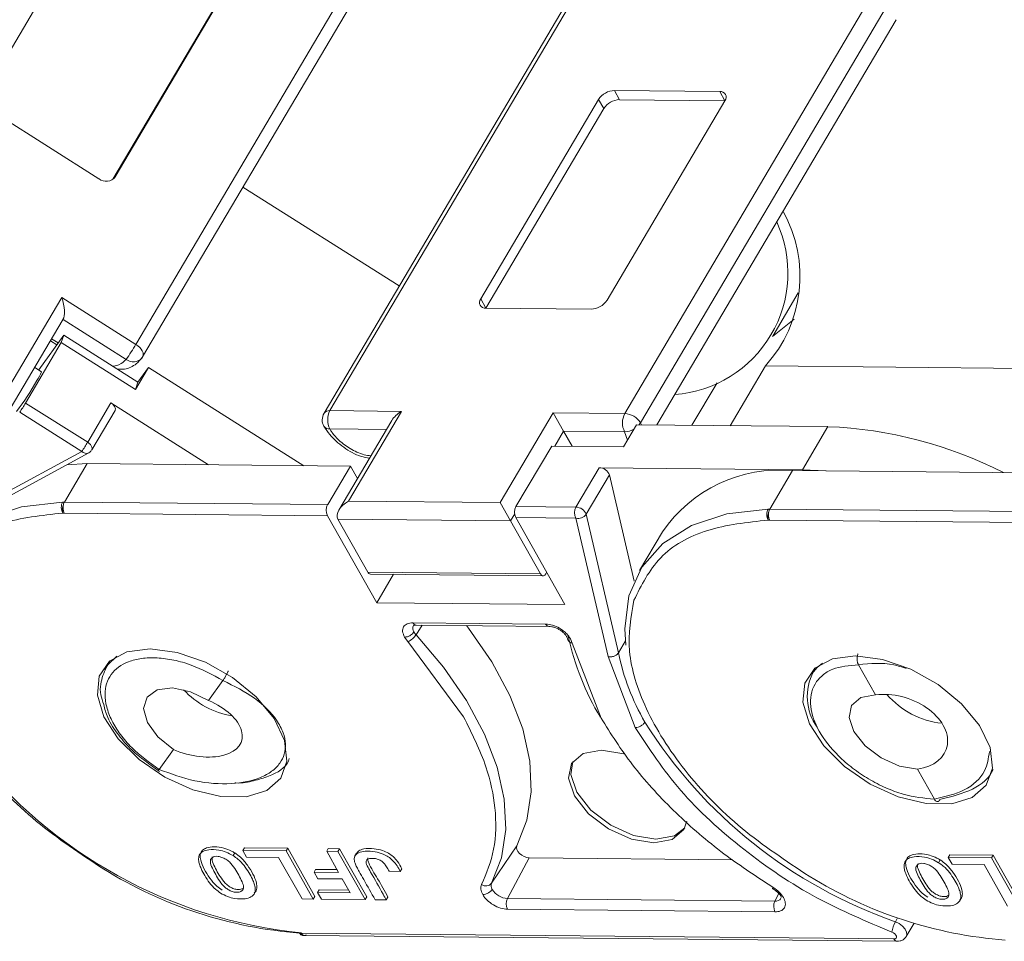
# Model space of a CAD drawing. Header units: millimetres. Extents: x 3292 to 3920, y -521 to -81.
# Tile 19 of 31: x 3614 to 3652, y -192 to -156. Entities that reach past the tile are written whole.
import ezdxf

# ---------------------------------------------------------------- set-up
doc = ezdxf.new("R2010")
doc.units = ezdxf.units.MM

msp = doc.modelspace()

# ---------------------------------------------------------------- linework, layer by layer
at = {"color": 7, "linetype": 'Continuous', "lineweight": 15}
for p, q in [((3628.539, -151.867), (3618.715, -168.496)), ((3616.817, -152.075), (3612.848, -158.794)), ((3618.976, -168.985), (3628.801, -152.356)), ((3617.826, -162.096), (3622.314, -154.5)), ((3617.914, -161.997), (3622.483, -154.265)), ((3635.834, -154.539), (3626.009, -171.168)), ((3626.239, -171.066), (3636.064, -154.437)), ((3647.494, -154.551), (3637.669, -171.18)), ((3648.102, -154.911), (3638.278, -171.54)), ((3638.91, -171.621), (3648.192, -155.912)), ((3641.349, -158.697), (3637.266, -158.656)), ((3637.266, -158.656), (3637.467, -159.012)), ((3641.349, -158.697), (3641.549, -159.052)), ((3636.651, -159.004), (3632.082, -166.736)), ((3636.851, -159.359), (3636.651, -159.004)), ((3636.981, -166.785), (3641.549, -159.052)), ((3641.549, -159.053), (3637.467, -159.012)), ((3613.062, -159.412), (3617.284, -162.082)), ((3636.851, -159.359), (3632.283, -167.092)), ((3617.914, -161.997), (3617.879, -162.046)), ((3622.865, -162.403), (3628.924, -166.234)), ((3615.844, -166.68), (3613.79, -170.156)), ((3618.715, -168.496), (3615.844, -166.68)), ((3632.082, -166.736), (3632.283, -167.092)), ((3643.407, -168.174), (3644.393, -166.505)), ((3632.283, -167.092), (3636.365, -167.132)), ((3613.844, -170.996), (3615.897, -167.521)), ((3615.89, -167.534), (3618.338, -169.082)), ((3644.237, -167.515), (3643.396, -168.192)), ((3614.948, -169.49), (3615.916, -168.146)), ((3615.703, -168.442), (3615.448, -168.281)), ((3615.823, -168.428), (3615.916, -168.146)), ((3615.916, -168.146), (3618.795, -169.966)), ((3614.438, -170.772), (3615.823, -168.428)), ((3615.402, -168.36), (3615.649, -168.516)), ((3615.823, -168.428), (3618.702, -170.249)), ((3618.968, -168.998), (3618.951, -169.023)), ((3615.053, -169.556), (3614.792, -169.391)), ((3618.702, -170.249), (3619.205, -169.397)), ((3618.795, -169.966), (3619.205, -169.397)), ((3619.205, -169.397), (3625.22, -173.2)), ((3643.122, -169.327), (3641.75, -171.649)), ((3643.122, -169.327), (3654.541, -169.44)), ((3618.702, -170.249), (3618.795, -169.966)), ((3640.274, -171.635), (3641.249, -169.984)), ((3616.845, -172.294), (3614.438, -170.772)), ((3617.747, -170.767), (3616.845, -172.294)), ((3621.536, -173.163), (3617.747, -170.767)), ((3616.617, -172.649), (3614.209, -171.127)), ((3617.004, -172.591), (3617.906, -171.064)), ((3629.015, -171.094), (3626.239, -171.066)), ((3626.961, -174.569), (3629.015, -171.094)), ((3634.893, -171.153), (3632.84, -174.628)), ((3637.669, -171.18), (3634.893, -171.153)), ((3635.294, -171.864), (3634.893, -171.153)), ((3626.232, -171.774), (3628.43, -171.795)), ((3628.638, -171.444), (3626.585, -174.919)), ((3637.619, -172.466), (3638.122, -171.613)), ((3638.122, -171.613), (3645.545, -171.687)), ((3638.278, -171.54), (3638.318, -171.615)), ((3645.545, -171.687), (3644.558, -173.357)), ((3634.954, -172.439), (3635.294, -171.864)), ((3635.623, -172.446), (3635.294, -171.864)), ((3635.294, -171.864), (3637.662, -171.887)), ((3637.662, -171.887), (3637.772, -172.207)), ((3633.45, -174.782), (3634.835, -172.438)), ((3634.835, -172.438), (3637.619, -172.466)), ((3612.211, -175.039), (3616.617, -172.649)), ((3612.47, -175.099), (3616.887, -172.703)), ((3615.943, -174.608), (3616.825, -173.116)), ((3616.82, -173.116), (3616.033, -173.166)), ((3627.031, -173.218), (3616.829, -173.116)), ((3627.031, -173.218), (3626.15, -174.709)), ((3627.031, -173.218), (3627.304, -173.702)), ((3636.679, -173.278), (3635.777, -174.805)), ((3644.558, -173.357), (3636.679, -173.278)), ((3636.17, -175.082), (3637.072, -173.556)), ((3637.072, -173.556), (3638.034, -177.673)), ((3643.294, -174.88), (3644.175, -173.388)), ((3654.382, -173.49), (3644.18, -173.388)), ((3644.558, -173.357), (3645.462, -173.401)), ((3615.872, -174.612), (3615.941, -174.608)), ((3626.15, -174.709), (3615.941, -174.608)), ((3632.84, -174.628), (3626.961, -174.569)), ((3633.241, -175.339), (3632.84, -174.628)), ((3635.777, -174.805), (3633.45, -174.782)), ((3615.939, -175.036), (3615.879, -175.036)), ((3626.146, -175.138), (3615.939, -175.036)), ((3628.051, -178.515), (3626.146, -175.138)), ((3633.241, -175.339), (3633.401, -175.068)), ((3633.446, -175.21), (3635.351, -178.587)), ((3635.773, -175.233), (3633.446, -175.21)), ((3637.424, -180.452), (3636.17, -175.082)), ((3643.223, -174.884), (3643.292, -174.88)), ((3653.5, -174.981), (3643.292, -174.88)), ((3626.546, -175.272), (3633.241, -175.339)), ((3627.705, -177.327), (3626.546, -175.272)), ((3633.241, -175.339), (3634.4, -177.393)), ((3637.026, -180.599), (3635.773, -175.233)), ((3643.29, -175.308), (3643.229, -175.308)), ((3653.496, -175.41), (3643.29, -175.308)), ((3639.128, -175.767), (3638.246, -177.261)), ((3634.4, -177.393), (3627.705, -177.327)), ((3627.806, -177.401), (3634.501, -177.468)), ((3628.703, -177.41), (3628.051, -178.515)), ((3635.351, -178.587), (3628.051, -178.515)), ((3629.458, -179.288), (3634.6, -179.339)), ((3629.476, -179.397), (3629.479, -179.392)), ((3629.809, -179.381), (3629.575, -179.753)), ((3629.581, -179.378), (3634.723, -179.429)), ((3629.257, -180.018), (3629.129, -179.846)), ((3631.418, -182.929), (3629.257, -180.018)), ((3635.566, -179.91), (3635.632, -180.082)), ((3635.632, -180.082), (3636.749, -182.982)), ((3637.424, -180.452), (3637.698, -179.988)), ((3617.718, -180.757), (3617.562, -181.021)), ((3638.076, -183.351), (3637.026, -180.599)), ((3647.392, -182.086), (3646.733, -180.918)), ((3617.514, -181.111), (3617.562, -181.021)), ((3645.069, -181.029), (3644.913, -181.293)), ((3621.535, -182.302), (3622.091, -181.53)), ((3619.613, -184.973), (3620.168, -184.201)), ((3649.672, -186.129), (3649.013, -184.961)), ((3622.925, -188.009), (3622.862, -188.116)), ((3622.862, -188.116), (3623.007, -188.372)), ((3624.54, -188.132), (3622.862, -188.116)), ((3622.925, -188.009), (3624.603, -188.026)), ((3624.54, -188.132), (3624.603, -188.026)), ((3625.593, -190.001), (3624.54, -188.132)), ((3624.603, -188.026), (3625.656, -189.894)), ((3626.112, -188.148), (3626.175, -188.041)), ((3626.546, -188.152), (3626.112, -188.148)), ((3626.112, -188.148), (3626.573, -188.964)), ((3626.175, -188.041), (3626.609, -188.046)), ((3626.546, -188.152), (3626.609, -188.046)), ((3627.6, -190.02), (3626.546, -188.152)), ((3626.609, -188.046), (3627.663, -189.914)), ((3632.501, -189.386), (3633.486, -187.939)), ((3622.549, -188.21), (3622.486, -188.316)), ((3623.007, -188.372), (3624.25, -188.385)), ((3624.25, -188.385), (3625.159, -189.996)), ((3627.272, -188.219), (3627.209, -188.326)), ((3633.967, -188.395), (3633.124, -189.977)), ((3641.862, -188.474), (3633.967, -188.395)), ((3649.899, -188.482), (3649.836, -188.588)), ((3650.275, -188.281), (3650.213, -188.388)), ((3650.213, -188.388), (3650.357, -188.644)), ((3651.89, -188.404), (3650.213, -188.388)), ((3650.275, -188.281), (3651.953, -188.298)), ((3651.89, -188.404), (3651.953, -188.298)), ((3652.944, -190.272), (3651.89, -188.404)), ((3651.953, -188.298), (3653.007, -190.166)), ((3625.684, -188.848), (3625.621, -188.955)), ((3625.766, -189.212), (3625.621, -188.955)), ((3626.573, -188.964), (3625.621, -188.955)), ((3625.684, -188.848), (3626.512, -188.857)), ((3628.529, -188.923), (3628.963, -188.927)), ((3628.963, -188.927), (3629.026, -188.821)), ((3650.357, -188.644), (3651.601, -188.657)), ((3651.601, -188.657), (3652.51, -190.268)), ((3626.717, -189.221), (3625.766, -189.212)), ((3627.021, -189.76), (3626.717, -189.221)), ((3623.303, -189.793), (3623.366, -189.686)), ((3625.762, -189.747), (3625.825, -189.641)), ((3625.825, -189.641), (3626.961, -189.652)), ((3625.159, -189.996), (3625.593, -190.001)), ((3625.593, -190.001), (3625.656, -189.894)), ((3625.907, -190.004), (3625.762, -189.747)), ((3625.762, -189.747), (3627.021, -189.76)), ((3625.907, -190.004), (3627.6, -190.02)), ((3627.6, -190.02), (3627.663, -189.914)), ((3627.99, -190.024), (3628.424, -190.029)), ((3628.424, -190.029), (3628.487, -189.922)), ((3643.49, -190.081), (3633.124, -189.977)), ((3643.49, -190.081), (3643.645, -189.788)), ((3650.654, -190.065), (3650.717, -189.958)), ((3643.492, -190.498), (3633.126, -190.395)), ((3648.247, -190.726), (3648.159, -190.876)), ((3648.582, -191.447), (3648.884, -190.937)), ((3625.124, -191.318), (3625.063, -191.317)), ((3648.104, -191.546), (3625.124, -191.318)), ((3625.247, -191.408), (3648.227, -191.636)), ((3648.603, -191.389), (3648.582, -191.447))]:
    msp.add_line(p, q, dxfattribs=at)
at = {"color": 7, "linetype": 'Continuous', "lineweight": 15, "flags": 128}
for points in [[(3618.715, -168.496), (3618.794, -168.552), (3618.863, -168.616), (3618.921, -168.684), (3618.964, -168.753), (3618.991, -168.822), (3619, -168.887), (3618.993, -168.947), (3618.976, -168.985)], [(3617.906, -171.064), (3617.915, -171.043), (3617.92, -171.001), (3617.911, -170.954), (3617.887, -170.904), (3617.851, -170.855), (3617.803, -170.808), (3617.747, -170.767)], [(3638.278, -171.54), (3638.229, -171.608), (3638.224, -171.614)], [(3616.845, -172.294), (3616.901, -172.335), (3616.949, -172.381), (3616.985, -172.431), (3617.009, -172.48), (3617.018, -172.527), (3617.013, -172.57), (3617.004, -172.59)], [(3610.365, -179.881), (3610.323, -179.256), (3610.479, -177.978), (3610.974, -176.861), (3611.792, -175.939), (3612.906, -175.244), (3614.281, -174.796), (3615.872, -174.612)], [(3637.716, -180.153), (3637.673, -179.528), (3637.83, -178.25), (3638.325, -177.132), (3639.142, -176.211), (3640.257, -175.516), (3641.631, -175.068), (3643.223, -174.884)], [(3634.4, -177.393), (3634.436, -177.44), (3634.478, -177.464), (3634.523, -177.465), (3634.566, -177.442), (3634.603, -177.397), (3634.631, -177.335), (3634.635, -177.319)], [(3633.486, -187.939), (3633.875, -186.94), (3634.043, -185.838), (3633.988, -184.651), (3633.711, -183.401), (3633.216, -182.111), (3632.513, -180.803), (3631.615, -179.5), (3631.535, -179.398)], [(3632.501, -189.386), (3632.887, -188.396), (3633.053, -187.302), (3632.999, -186.125), (3632.724, -184.885), (3632.233, -183.605), (3631.536, -182.308), (3630.645, -181.016), (3629.575, -179.753)], [(3619.269, -180.3), (3620.316, -180.438), (3621.414, -180.819), (3622.466, -181.41), (3623.378, -182.159), (3624.07, -182.998), (3624.479, -183.854), (3624.57, -184.649), (3624.334, -185.314), (3623.792, -185.79), (3622.993, -186.034), (3622.008, -186.024), (3620.923, -185.761), (3619.836, -185.27), (3618.843, -184.592), (3618.032, -183.789), (3617.475, -182.933), (3617.222, -182.098), (3617.296, -181.359), (3617.689, -180.782), (3618.367, -180.418), (3619.269, -180.3)], [(3617.562, -181.021), (3617.628, -180.92), (3617.979, -180.58)], [(3646.62, -180.572), (3647.666, -180.71), (3648.765, -181.091), (3649.816, -181.682), (3650.729, -182.431), (3651.42, -183.27), (3651.83, -184.125), (3651.92, -184.921), (3651.684, -185.586), (3651.143, -186.062), (3650.344, -186.306), (3649.358, -186.296), (3648.274, -186.033), (3647.186, -185.542), (3646.193, -184.864), (3645.382, -184.061), (3644.826, -183.204), (3644.573, -182.37), (3644.646, -181.631), (3645.039, -181.054), (3645.717, -180.69), (3646.62, -180.572)], [(3644.983, -181.186), (3645.129, -181.017), (3645.33, -180.852)], [(3620.168, -184.201), (3619.567, -183.716), (3619.162, -183.16), (3619.014, -182.618), (3619.146, -182.173), (3619.537, -181.891), (3620.129, -181.817), (3620.83, -181.962), (3621.535, -182.302)], [(3649.013, -184.961), (3648.32, -184.845), (3647.609, -184.528), (3646.988, -184.058), (3646.553, -183.507), (3646.368, -182.958), (3646.463, -182.496), (3646.822, -182.19), (3647.392, -182.086)], [(3638.795, -187.819), (3637.929, -187.674), (3637.04, -187.278), (3636.264, -186.691), (3635.72, -186.002), (3635.489, -185.316), (3635.607, -184.738), (3636.057, -184.355), (3636.769, -184.226), (3637.635, -184.371), (3637.679, -184.385)], [(3635.653, -184.668), (3635.573, -185.174), (3635.804, -185.86), (3636.348, -186.549), (3637.124, -187.136), (3638.013, -187.532), (3638.879, -187.677)], [(3640.07, -186.976), (3639.957, -187.307), (3639.507, -187.69), (3638.795, -187.819)], [(3638.879, -187.677), (3639.591, -187.548), (3639.995, -187.234)], [(3633.486, -187.939), (3633.471, -188.003), (3633.484, -188.076), (3633.526, -188.154), (3633.591, -188.23), (3633.676, -188.297), (3633.772, -188.349), (3633.872, -188.383), (3633.967, -188.395)], [(3643.425, -189.551), (3643.41, -189.575), (3643.399, -189.59), (3643.393, -189.596), (3643.393, -189.595)], [(3648.159, -190.876), (3648.307, -190.948), (3648.439, -191.047), (3648.539, -191.162), (3648.596, -191.28), (3648.604, -191.388), (3648.603, -191.389)], [(3648.027, -191.28), (3648.086, -191.308), (3648.139, -191.347), (3648.178, -191.393), (3648.201, -191.44), (3648.204, -191.483), (3648.187, -191.517), (3648.153, -191.539), (3648.104, -191.546)]]:
    msp.add_lwpolyline(points, dxfattribs=at)
at = {"color": 7, "linetype": 'Continuous', "lineweight": 15}
for centre, radius, start, end in [((3637.294, -159.424), 0.769, 92.0373, 146.8179), ((3641.381, -158.913), 0.218, 320.211, 98.6442), ((3637.494, -159.78), 0.769, 92.0373, 146.8179), ((3617.558, -161.731), 0.445, 232.0725, 323.2096), ((3639.306, -165.856), 5.158, 317.7133, 29.2632), ((3639.266, -165.728), 4.727, 274.1355, 24.7144), ((3632.25, -166.876), 0.218, 140.211, 278.6442), ((3636.337, -166.364), 0.769, 272.0373, 326.8179), ((3610.741, -163.786), 9.261, 325.12, 329.4334), ((3618.613, -168.725), 0.451, 232.3934, 318.655), ((3618.545, -168.731), 0.5, 324.2465, 329.4249), ((3613.926, -169.184), 1.187, 323.0771, 341.7431), ((3607.636, -165.955), 8.243, 321.4365, 331.4241), ((3609.604, -167.917), 5.614, 325.12, 329.4334), ((3626.439, -171.422), 0.5, 149.4249, 209.4276), ((3626.212, -171.316), 0.251, 83.81, 143.7347), ((3626.918, -171.427), 0.768, 152.0331, 206.8221), ((3638.348, -171.54), 0.768, 152.0331, 206.8221), ((3637.626, -171.947), 0.768, 32.0331, 86.8221), ((3626.204, -171.535), 0.24, 213.4737, 276.6896), ((3637.642, -171.154), 0.733, 271.5901, 301.3961), ((3644.91, -188.006), 16.331, 62.8879, 87.7746), ((3612.011, -169.439), 5.614, 325.12, 329.4334), ((3616.79, -172.485), 0.239, 223.5823, 294.0868), ((3636.666, -173.715), 0.437, 21.3105, 88.2063), ((3643.681, -178.884), 5.518, 84.9102, 145.6013), ((3616.362, -174.825), 0.473, 164.9284, 206.5629), ((3626.561, -174.927), 0.466, 152.0331, 206.8221), ((3633.861, -175), 0.466, 152.0331, 206.8221), ((3636.189, -175.023), 0.466, 152.0331, 206.8221), ((3635.764, -175.241), 0.437, 21.3105, 88.2063), ((3635.86, -174.863), 0.38, 256.8367, 324.7558), ((3643.713, -175.097), 0.473, 164.9284, 206.5629), ((3627.817, -177.28), 0.122, 202.656, 264.887), ((3629.682, -179.506), 0.234, 152.1267, 216.8181), ((3629.593, -179.233), 0.146, 202.383, 265.1601), ((3634.736, -179.283), 0.147, 202.4741, 264.2457), ((3628.999, -179.387), 0.682, 292.221, 327.543), ((3629.989, -179.362), 0.57, 209.8948, 223.2837), ((3635.67, -179.864), 0.221, 203.0502, 259.9946), ((3645.649, -177.604), 10.407, 192.2476, 210.969), ((3646.12, -178.676), 8.876, 191.5427, 210.202), ((3646.804, -182.148), 2.059, 152.1644, 215.3955), ((3622.961, -179.673), 3.261, 222.663, 260.8769), ((3650.277, -179.995), 3.202, 220.2871, 264.4174), ((3654.348, -173.146), 18.78, 212.1561, 250.7561), ((3626.979, -172.812), 18.589, 217.9463, 264.3011), ((3626.355, -174.469), 16.898, 238.2774, 265.6137), ((3653.706, -174.741), 16.898, 238.2774, 265.6137), ((3632.281, -189.2), 0.289, 235.8263, 319.7248), ((3632.734, -189.482), 0.251, 157.6361, 214.6524), ((3633.165, -189.225), 0.753, 212.033, 266.8221), ((3633.545, -190.184), 0.469, 153.8942, 206.6934), ((3643.911, -190.287), 0.469, 153.8942, 206.6934), ((3643.519, -189.845), 0.238, 262.8197, 327.5993), ((3649.013, -191.377), 0.99, 149.619, 174.3706), ((3625.262, -191.258), 0.15, 203.2684, 264.289), ((3648.243, -191.485), 0.152, 203.8077, 263.7242)]:
    msp.add_arc(centre, radius, start, end, dxfattribs=at)
for centre, major_axis, ratio, start_param, end_param in [((3615.674, -166.915), (0.159, -0.659), 0.336915, 0.281942, 1.852738), ((3629.215, -171.45), (-0.616, -0.347), 0.577382, 4.712389, 5.497706), ((3627.162, -174.925), (-0.616, -0.347), 0.577382, 4.712389, 6.283185), ((3648.202, -183.524), (1.936, -0.657), 0.673766, 5.357573, 8.499166), ((3620.852, -183.252), (1.961, -0.622), 0.54903, 4.534221, 7.675814)]:
    msp.add_ellipse(centre, major_axis=major_axis, ratio=ratio, start_param=start_param, end_param=end_param, dxfattribs=at)
for points, knots in [([(3618.338, -169.082), (3618.255, -169.159), (3618.128, -169.277), (3617.915, -169.337), (3617.819, -169.339), (3617.804, -169.339)], [0, 0, 0, 0, 0.6138423, 0.9397342, 1, 1, 1, 1]), ([(3617.996, -169.461), (3618.088, -169.464), (3618.364, -169.473), (3618.7, -169.305), (3618.881, -169.101), (3618.951, -169.023)], [0, 0, 0, 0, 0.235031, 0.705138, 1, 1, 1, 1]), ([(3626.004, -171.668), (3626.074, -171.777), (3626.268, -172.079), (3626.757, -172.503), (3627.32, -172.829), (3627.662, -172.893), (3627.77, -172.913)], [0, 0, 0, 0, 0.187855, 0.517251, 0.847779, 1, 1, 1, 1]), ([(3627.828, -172.815), (3627.741, -172.806), (3627.566, -172.786), (3627.285, -172.675), (3627.103, -172.583), (3627.012, -172.529), (3627, -172.522), (3626.827, -172.417), (3626.592, -172.235), (3626.415, -172.036), (3626.338, -171.938), (3626.29, -171.871), (3626.252, -171.807), (3626.232, -171.774)], [0, 0, 0, 0, 0.143531, 0.290073, 0.436873, 0.437509, 0.442594, 0.456793, 0.729045, 0.864377, 0.871149, 0.931871, 1, 1, 1, 1]), ([(3616.887, -172.702), (3616.888, -172.702), (3616.921, -172.69), (3616.965, -172.652), (3616.99, -172.605), (3616.999, -172.588)], [0, 0, 0, 0, 0.018209, 0.642849, 1, 1, 1, 1]), ([(3615.906, -174.702), (3615.898, -174.725), (3615.885, -174.765), (3615.872, -174.837), (3615.865, -174.909), (3615.867, -174.981), (3615.875, -175.018), (3615.879, -175.036)], [0, 0, 0, 0, 0.200957, 0.349358, 0.590717, 0.801155, 1, 1, 1, 1]), ([(3615.941, -174.608), (3615.934, -174.62), (3615.917, -174.648), (3615.91, -174.682), (3615.906, -174.702)], [0, 0, 0, 0, 0.4175448, 1, 1, 1, 1]), ([(3615.879, -175.036), (3615.062, -175.126), (3613.393, -175.311), (3611.541, -176.392), (3610.964, -177.559), (3610.675, -178.142)], [0, 0, 0, 0, 0.324045, 0.662023, 1, 1, 1, 1]), ([(3643.256, -174.974), (3643.249, -174.997), (3643.236, -175.037), (3643.223, -175.109), (3643.216, -175.181), (3643.217, -175.253), (3643.225, -175.29), (3643.229, -175.308)], [0, 0, 0, 0, 0.200957, 0.349358, 0.590717, 0.801155, 1, 1, 1, 1]), ([(3643.292, -174.88), (3643.284, -174.892), (3643.267, -174.92), (3643.26, -174.954), (3643.256, -174.974)], [0, 0, 0, 0, 0.417545, 1, 1, 1, 1]), ([(3643.229, -175.308), (3642.412, -175.398), (3640.743, -175.583), (3638.892, -176.664), (3638.314, -177.831), (3638.026, -178.414)], [0, 0, 0, 0, 0.3240454, 0.6620227, 1, 1, 1, 1]), ([(3610.675, -178.142), (3610.561, -178.783), (3610.332, -180.065), (3611.049, -182.374), (3612.54, -184.749), (3614.736, -187.033), (3616.572, -188.247), (3617.47, -188.842)], [0, 0, 0, 0, 0.196619, 0.393237, 0.598309, 0.803381, 1, 1, 1, 1]), ([(3638.026, -178.414), (3637.911, -179.055), (3637.683, -180.337), (3638.399, -182.646), (3639.89, -185.021), (3642.086, -187.305), (3643.922, -188.519), (3644.821, -189.114)], [0, 0, 0, 0, 0.196619, 0.393237, 0.598309, 0.803381, 1, 1, 1, 1]), ([(3629.129, -179.846), (3629.097, -179.772), (3629.033, -179.624), (3629.078, -179.439), (3629.218, -179.311), (3629.378, -179.296), (3629.458, -179.288)], [0, 0, 0, 0, 0.250177, 0.500521, 0.750628, 1, 1, 1, 1]), ([(3629.481, -179.393), (3629.48, -179.394), (3629.477, -179.396), (3629.513, -179.38), (3629.555, -179.379), (3629.581, -179.378)], [0, 0, 0, 0, 0.2063655, 0.51494, 1, 1, 1, 1]), ([(3634.6, -179.339), (3634.689, -179.349), (3634.864, -179.367), (3635.108, -179.477), (3635.289, -179.597), (3635.447, -179.735), (3635.521, -179.844), (3635.566, -179.91)], [0, 0, 0, 0, 0.249471, 0.485923, 0.631324, 0.776361, 1, 1, 1, 1]), ([(3629.129, -179.846), (3629.165, -179.843), (3629.24, -179.836), (3629.353, -179.783), (3629.443, -179.716), (3629.478, -179.669), (3629.495, -179.646)], [0, 0, 0, 0, 0.270897, 0.562244, 0.789076, 1, 1, 1, 1]), ([(3634.72, -179.429), (3634.76, -179.432), (3634.838, -179.437), (3634.963, -179.473), (3635.087, -179.527), (3635.202, -179.597), (3635.303, -179.68), (3635.383, -179.77), (3635.442, -179.862), (3635.458, -179.921), (3635.466, -179.95)], [0, 0, 0, 0, 0.127289, 0.253904, 0.379855, 0.505152, 0.629805, 0.753823, 0.877218, 1, 1, 1, 1]), ([(3637.424, -180.452), (3637.408, -180.473), (3637.375, -180.52), (3637.301, -180.566), (3637.228, -180.594), (3637.163, -180.607), (3637.093, -180.611), (3637.049, -180.603), (3637.026, -180.599)], [0, 0, 0, 0, 0.1972311, 0.4291582, 0.558746, 0.6970864, 0.8441733, 1, 1, 1, 1]), ([(3646.733, -180.918), (3646.72, -180.893), (3646.699, -180.851), (3646.681, -180.775), (3646.674, -180.71), (3646.675, -180.643), (3646.682, -180.579), (3646.695, -180.526), (3646.707, -180.498), (3646.711, -180.489)], [0, 0, 0, 0, 0.204049, 0.340626, 0.499474, 0.615725, 0.75984, 0.920238, 1, 1, 1, 1]), ([(3619.613, -184.973), (3619.239, -184.703), (3618.664, -184.288), (3618.098, -183.616), (3617.764, -183.081), (3617.562, -182.551), (3617.478, -181.916), (3617.684, -181.248), (3618.267, -180.82), (3618.927, -180.655), (3619.527, -180.632), (3620.182, -180.722), (3621.058, -180.963), (3621.684, -181.307), (3622.091, -181.53)], [0, 0, 0, 0, 0.120094, 0.184653, 0.250509, 0.316292, 0.380636, 0.5, 0.619364, 0.683708, 0.749491, 0.815347, 0.879906, 1, 1, 1, 1]), ([(3649.672, -186.129), (3649.275, -186.09), (3648.664, -186.031), (3647.783, -185.697), (3647.114, -185.355), (3646.491, -184.934), (3645.79, -184.324), (3645.14, -183.493), (3644.854, -182.665), (3644.872, -182.063), (3645.024, -181.649), (3645.312, -181.317), (3645.825, -180.997), (3646.375, -180.949), (3646.733, -180.918)], [0, 0, 0, 0, 0.120094, 0.184653, 0.250509, 0.316292, 0.380636, 0.5, 0.619364, 0.683708, 0.749491, 0.815347, 0.879906, 1, 1, 1, 1]), ([(3646.733, -180.918), (3647.186, -180.869), (3647.792, -180.803), (3648.418, -181.006), (3648.576, -181.058)], [0, 0, 0, 0, 0.747581, 1, 1, 1, 1]), ([(3617.564, -181.018), (3617.476, -181.228), (3617.337, -181.559), (3617.324, -182.06), (3617.422, -182.331), (3617.467, -182.456)], [0, 0, 0, 0, 0.48088, 0.760797, 1, 1, 1, 1]), ([(3622.091, -181.53), (3622.103, -181.513), (3622.122, -181.483), (3622.158, -181.422), (3622.189, -181.368), (3622.221, -181.309), (3622.251, -181.249), (3622.276, -181.197), (3622.289, -181.168), (3622.293, -181.158)], [0, 0, 0, 0, 0.204049, 0.340626, 0.499474, 0.615725, 0.75984, 0.920238, 1, 1, 1, 1]), ([(3622.091, -181.53), (3622.521, -181.744), (3623.382, -182.172), (3624.119, -182.93), (3624.441, -183.54), (3624.565, -184.124), (3624.413, -184.647), (3624, -185.056), (3623.423, -185.377), (3622.435, -185.579), (3621.006, -185.483), (3620.074, -185.142), (3619.613, -184.973)], [0, 0, 0, 0, 0.125188, 0.250856, 0.319613, 0.380838, 0.50002, 0.563142, 0.625674, 0.747351, 0.875025, 1, 1, 1, 1]), ([(3617.467, -182.456), (3617.508, -182.625), (3617.604, -183.023), (3618.009, -183.623), (3618.645, -184.358), (3619.251, -184.783), (3619.632, -185.051)], [0, 0, 0, 0, 0.180539, 0.426463, 0.639295, 1, 1, 1, 1]), ([(3632.119, -189.439), (3632.304, -188.995), (3632.679, -188.093), (3632.695, -186.527), (3632.344, -184.793), (3631.743, -183.583), (3631.418, -182.929)], [0, 0, 0, 0, 0.244254, 0.496621, 0.728157, 1, 1, 1, 1]), ([(3636.749, -182.982), (3637.13, -183.591), (3637.894, -184.808), (3639.497, -186.559), (3641.338, -188.182), (3642.733, -189.097), (3643.425, -189.551)], [0, 0, 0, 0, 0.252852, 0.506156, 0.754853, 1, 1, 1, 1]), ([(3638.076, -183.351), (3638.113, -183.348), (3638.191, -183.341), (3638.308, -183.284), (3638.399, -183.213), (3638.433, -183.164), (3638.449, -183.141)], [0, 0, 0, 0, 0.270259, 0.562427, 0.789735, 1, 1, 1, 1]), ([(3648.027, -191.28), (3647.045, -190.868), (3645.026, -190.022), (3642.19, -188.105), (3639.7, -185.828), (3638.615, -184.173), (3638.076, -183.351)], [0, 0, 0, 0, 0.2378547, 0.4889112, 0.7463429, 1, 1, 1, 1]), ([(3651.807, -184.281), (3651.768, -184.541), (3651.678, -185.139), (3650.909, -185.837), (3650.081, -186.032), (3649.672, -186.129)], [0, 0, 0, 0, 0.279487, 0.643591, 1, 1, 1, 1]), ([(3624.657, -184.544), (3624.648, -184.581), (3624.569, -184.893), (3624.036, -185.196), (3623.287, -185.418), (3622.837, -185.519), (3622.565, -185.495), (3622.551, -185.493)], [0, 0, 0, 0, 0.059499, 0.508415, 0.744016, 0.986634, 1, 1, 1, 1]), ([(3619.569, -185.002), (3619.569, -185.005), (3619.569, -185.016), (3619.581, -185.013), (3619.602, -184.986), (3619.613, -184.973)], [0, 0, 0, 0, 0.196199, 0.592164, 1, 1, 1, 1]), ([(3651.953, -184.971), (3651.952, -184.974), (3651.819, -185.3), (3651.207, -185.814), (3650.35, -186.023), (3649.922, -186.128)], [0, 0, 0, 0, 0.004958, 0.502783, 1, 1, 1, 1]), ([(3649.894, -186.131), (3649.887, -186.144), (3649.87, -186.174), (3649.838, -186.206), (3649.802, -186.22), (3649.762, -186.218), (3649.716, -186.195), (3649.687, -186.151), (3649.672, -186.129)], [0, 0, 0, 0, 0.1177988, 0.2924062, 0.4522723, 0.5724292, 0.7830569, 1, 1, 1, 1]), ([(3622.486, -188.316), (3622.395, -188.266), (3622.214, -188.167), (3621.879, -188.083), (3621.564, -188.072), (3621.297, -188.143), (3621.158, -188.285), (3621.135, -188.467), (3621.175, -188.647), (3621.254, -188.851), (3621.382, -189.094), (3621.562, -189.364), (3621.766, -189.601), (3621.933, -189.719), (3621.998, -189.766)], [0, 0, 0, 0, 0.077726, 0.155352, 0.276594, 0.36227, 0.448522, 0.525591, 0.586453, 0.64883, 0.745829, 0.844558, 0.939133, 1, 1, 1, 1]), ([(3622.061, -189.659), (3621.988, -189.606), (3621.793, -189.466), (3621.474, -189.062), (3621.239, -188.638), (3621.193, -188.272), (3621.277, -188.103), (3621.468, -187.994), (3621.758, -187.964), (3622.092, -188.002), (3622.37, -188.105), (3622.506, -188.184), (3622.549, -188.21)], [0, 0, 0, 0, 0.068925, 0.181835, 0.429589, 0.512717, 0.596699, 0.671038, 0.773392, 0.880953, 0.962175, 1, 1, 1, 1]), ([(3628.963, -188.927), (3628.925, -188.855), (3628.847, -188.711), (3628.695, -188.514), (3628.502, -188.356), (3628.268, -188.239), (3627.953, -188.146), (3627.623, -188.132), (3627.36, -188.186), (3627.217, -188.289), (3627.165, -188.43), (3627.197, -188.595), (3627.278, -188.766), (3627.402, -188.979), (3627.636, -189.399), (3627.843, -189.765), (3627.99, -190.024)], [0, 0, 0, 0, 0.060966, 0.122555, 0.166943, 0.211374, 0.27887, 0.373201, 0.446631, 0.499185, 0.54401, 0.599254, 0.643956, 0.689261, 0.779896, 1, 1, 1, 1]), ([(3627.279, -188.224), (3627.3, -188.192), (3627.357, -188.108), (3627.589, -188.035), (3627.909, -188.026), (3628.247, -188.101), (3628.503, -188.212), (3628.711, -188.361), (3628.891, -188.569), (3628.977, -188.728), (3629.026, -188.821)], [0, 0, 0, 0, 0.078606, 0.206939, 0.406175, 0.546878, 0.649142, 0.736313, 0.84596, 1, 1, 1, 1]), ([(3621.612, -188.47), (3621.607, -188.495), (3621.59, -188.592), (3621.711, -188.882), (3621.897, -189.213), (3622.116, -189.512), (3622.303, -189.642), (3622.453, -189.712), (3622.601, -189.742), (3622.732, -189.733), (3622.826, -189.688), (3622.858, -189.636), (3622.873, -189.612)], [0, 0, 0, 0, 0.049968, 0.193018, 0.475404, 0.617015, 0.680621, 0.743737, 0.81298, 0.874323, 0.941059, 1, 1, 1, 1]), ([(3622.873, -189.612), (3622.879, -189.589), (3622.9, -189.506), (3622.796, -189.227), (3622.613, -188.9), (3622.393, -188.596), (3622.206, -188.453), (3622.054, -188.378), (3621.906, -188.338), (3621.774, -188.337), (3621.663, -188.378), (3621.63, -188.438), (3621.612, -188.47)], [0, 0, 0, 0, 0.047136, 0.170596, 0.457333, 0.600622, 0.668644, 0.736207, 0.798456, 0.860666, 0.924302, 1, 1, 1, 1]), ([(3621.674, -188.364), (3621.67, -188.389), (3621.653, -188.485), (3621.774, -188.775), (3621.96, -189.107), (3622.179, -189.405), (3622.366, -189.536), (3622.516, -189.605), (3622.663, -189.635), (3622.787, -189.63), (3622.837, -189.599), (3622.86, -189.585)], [0, 0, 0, 0, 0.054028, 0.208702, 0.514034, 0.667152, 0.735927, 0.804172, 0.879041, 0.945368, 1, 1, 1, 1]), ([(3621.998, -189.766), (3622.088, -189.815), (3622.268, -189.914), (3622.604, -189.995), (3622.922, -190.004), (3623.193, -189.928), (3623.335, -189.782), (3623.353, -189.593), (3623.308, -189.408), (3623.225, -189.204), (3623.096, -188.967), (3622.916, -188.702), (3622.712, -188.474), (3622.548, -188.36), (3622.486, -188.316)], [0, 0, 0, 0, 0.077118, 0.154064, 0.277592, 0.365915, 0.454804, 0.533143, 0.595307, 0.659002, 0.75277, 0.848192, 0.942337, 1, 1, 1, 1]), ([(3622.549, -188.21), (3622.625, -188.264), (3622.823, -188.405), (3623.141, -188.806), (3623.379, -189.229), (3623.419, -189.584), (3623.371, -189.721), (3623.303, -189.759), (3623.295, -189.763)], [0, 0, 0, 0, 0.117457, 0.305676, 0.706483, 0.844452, 0.983916, 1, 1, 1, 1]), ([(3628.424, -190.029), (3628.384, -189.957), (3628.18, -189.598), (3627.942, -189.159), (3627.7, -188.755), (3627.642, -188.612), (3627.634, -188.53), (3627.668, -188.471), (3627.752, -188.428), (3627.88, -188.416), (3628.036, -188.43), (3628.135, -188.473), (3628.185, -188.495)], [0, 0, 0, 0, 0.10516, 0.525798, 0.642954, 0.69438, 0.736747, 0.770674, 0.814759, 0.886948, 0.943322, 1, 1, 1, 1]), ([(3627.711, -188.405), (3627.71, -188.406), (3627.697, -188.422), (3627.702, -188.489), (3627.798, -188.755), (3628.119, -189.246), (3628.359, -189.686), (3628.487, -189.922)], [0, 0, 0, 0, 0.003933, 0.049021, 0.135844, 0.537241, 1, 1, 1, 1]), ([(3628.185, -188.495), (3628.207, -188.508), (3628.263, -188.539), (3628.354, -188.625), (3628.44, -188.758), (3628.497, -188.863), (3628.529, -188.923)], [0, 0, 0, 0, 0.120772, 0.299416, 0.603738, 1, 1, 1, 1]), ([(3649.836, -188.588), (3649.746, -188.538), (3649.565, -188.439), (3649.229, -188.355), (3648.915, -188.344), (3648.648, -188.415), (3648.509, -188.557), (3648.486, -188.739), (3648.525, -188.919), (3648.604, -189.123), (3648.733, -189.366), (3648.912, -189.636), (3649.117, -189.873), (3649.283, -189.991), (3649.349, -190.038)], [0, 0, 0, 0, 0.077726, 0.155352, 0.276594, 0.36227, 0.448522, 0.525591, 0.586453, 0.64883, 0.745829, 0.844558, 0.939133, 1, 1, 1, 1]), ([(3649.412, -189.931), (3649.338, -189.878), (3649.144, -189.738), (3648.825, -189.334), (3648.59, -188.91), (3648.543, -188.544), (3648.628, -188.375), (3648.819, -188.266), (3649.108, -188.236), (3649.443, -188.274), (3649.721, -188.377), (3649.856, -188.456), (3649.899, -188.482)], [0, 0, 0, 0, 0.068925, 0.181835, 0.429589, 0.512717, 0.596699, 0.671038, 0.773392, 0.880953, 0.962175, 1, 1, 1, 1]), ([(3649.899, -188.482), (3649.975, -188.536), (3650.173, -188.677), (3650.492, -189.078), (3650.729, -189.501), (3650.769, -189.856), (3650.721, -189.993), (3650.653, -190.031), (3650.646, -190.035)], [0, 0, 0, 0, 0.117457, 0.305676, 0.706483, 0.844452, 0.983916, 1, 1, 1, 1]), ([(3648.962, -188.742), (3648.958, -188.767), (3648.94, -188.864), (3649.062, -189.154), (3649.248, -189.485), (3649.467, -189.783), (3649.654, -189.914), (3649.804, -189.984), (3649.952, -190.014), (3650.082, -190.005), (3650.176, -189.96), (3650.209, -189.908), (3650.224, -189.884)], [0, 0, 0, 0, 0.049968, 0.193018, 0.475404, 0.617015, 0.680621, 0.743737, 0.81298, 0.874323, 0.941059, 1, 1, 1, 1]), ([(3650.224, -189.884), (3650.23, -189.861), (3650.251, -189.778), (3650.147, -189.499), (3649.964, -189.172), (3649.744, -188.868), (3649.556, -188.725), (3649.405, -188.65), (3649.256, -188.61), (3649.125, -188.609), (3649.014, -188.65), (3648.98, -188.71), (3648.962, -188.742)], [0, 0, 0, 0, 0.047136, 0.170596, 0.457333, 0.600622, 0.668644, 0.736207, 0.798456, 0.860666, 0.924302, 1, 1, 1, 1]), ([(3649.025, -188.636), (3649.021, -188.661), (3649.003, -188.757), (3649.125, -189.047), (3649.311, -189.379), (3649.53, -189.677), (3649.716, -189.808), (3649.867, -189.877), (3650.014, -189.907), (3650.137, -189.902), (3650.188, -189.871), (3650.211, -189.857)], [0, 0, 0, 0, 0.054028, 0.208702, 0.514034, 0.667152, 0.735927, 0.804172, 0.879041, 0.945368, 1, 1, 1, 1]), ([(3649.349, -190.038), (3649.439, -190.087), (3649.618, -190.186), (3649.954, -190.267), (3650.273, -190.276), (3650.544, -190.2), (3650.686, -190.054), (3650.703, -189.865), (3650.659, -189.68), (3650.575, -189.476), (3650.446, -189.239), (3650.267, -188.974), (3650.063, -188.746), (3649.899, -188.632), (3649.836, -188.588)], [0, 0, 0, 0, 0.077118, 0.154064, 0.277592, 0.365915, 0.454804, 0.533143, 0.595307, 0.659002, 0.75277, 0.848192, 0.942337, 1, 1, 1, 1]), ([(3632.16, -189.824), (3632.128, -189.752), (3632.062, -189.608), (3632.1, -189.495), (3632.119, -189.439)], [0, 0, 0, 0, 0.502524, 1, 1, 1, 1]), ([(3632.16, -189.824), (3632.196, -189.821), (3632.271, -189.815), (3632.385, -189.761), (3632.474, -189.694), (3632.51, -189.647), (3632.527, -189.625)], [0, 0, 0, 0, 0.2708724, 0.5622222, 0.789066, 1, 1, 1, 1]), ([(3643.393, -189.596), (3643.447, -189.63), (3643.552, -189.697), (3643.658, -189.796), (3643.723, -189.878), (3643.73, -189.917), (3643.733, -189.936)], [0, 0, 0, 0, 0.270141, 0.523627, 0.765192, 1, 1, 1, 1]), ([(3633.126, -190.395), (3633.037, -190.385), (3632.857, -190.367), (3632.567, -190.234), (3632.36, -190.076), (3632.229, -189.935), (3632.183, -189.861), (3632.16, -189.824)], [0, 0, 0, 0, 0.249007, 0.500519, 0.750159, 0.87592, 1, 1, 1, 1]), ([(3643.821, -189.94), (3643.852, -190.011), (3643.901, -190.12), (3643.894, -190.251), (3643.861, -190.34), (3643.799, -190.412), (3643.688, -190.48), (3643.569, -190.491), (3643.492, -190.498)], [0, 0, 0, 0, 0.239443, 0.369505, 0.5, 0.630063, 0.760557, 1, 1, 1, 1]), ([(3625.063, -191.317), (3625.082, -191.336), (3625.12, -191.375), (3625.187, -191.405), (3625.256, -191.412), (3625.296, -191.393), (3625.316, -191.384)], [0, 0, 0, 0, 0.244694, 0.499967, 0.74569, 1, 1, 1, 1]), ([(3625.063, -191.317), (3625.078, -191.341), (3625.102, -191.378), (3625.143, -191.401), (3625.172, -191.408), (3625.191, -191.404), (3625.198, -191.402)], [0, 0, 0, 0, 0.412463, 0.634522, 0.861308, 1, 1, 1, 1]), ([(3625.173, -191.405), (3625.173, -191.405), (3625.172, -191.405), (3625.174, -191.404), (3625.177, -191.404), (3625.18, -191.404), (3625.184, -191.404), (3625.19, -191.404), (3625.207, -191.406), (3625.22, -191.407), (3625.229, -191.408)], [0, 0, 0, 0, 0.119943, 0.250343, 0.304749, 0.354745, 0.403628, 0.455217, 0.579988, 1, 1, 1, 1]), ([(3648.227, -191.636), (3648.267, -191.634), (3648.351, -191.628), (3648.463, -191.578), (3648.555, -191.499), (3648.587, -191.426), (3648.603, -191.389)], [0, 0, 0, 0, 0.233604, 0.481005, 0.738032, 1, 1, 1, 1])]:
    msp.add_open_spline(points, degree=3, knots=knots, dxfattribs=at)
for points in [[(3615.879, -175.036), (3615.863, -175.005), (3615.833, -174.942), (3615.818, -174.823), (3615.829, -174.704), (3615.858, -174.642), (3615.872, -174.612)], [(3643.229, -175.308), (3643.214, -175.277), (3643.183, -175.214), (3643.169, -175.095), (3643.18, -174.976), (3643.208, -174.914), (3643.223, -174.884)], [(3643.425, -189.551), (3643.509, -189.609), (3643.675, -189.724), (3643.772, -189.868), (3643.821, -189.94)]]:
    msp.add_open_spline(points, degree=3, dxfattribs=at)

doc.saveas('drawing.dxf')
